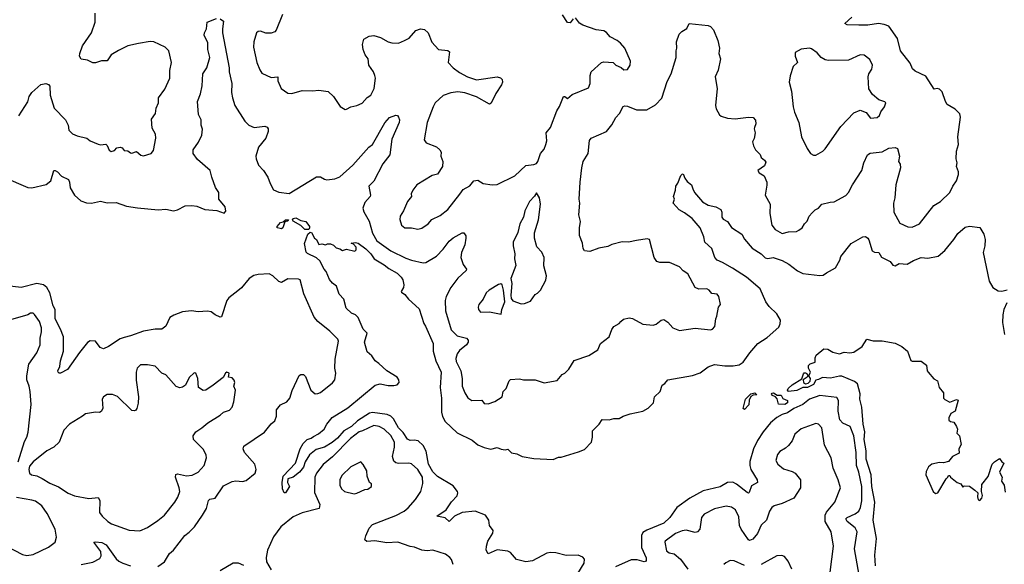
# Model space of a CAD drawing. Extents: x 1954683 to 2060285, y 904798 to 1016299.
# Tile 153 of 256: x 2026332 to 2033903, y 948886 to 953075. Entities that reach past the tile are written whole.
import ezdxf

# ---------------------------------------------------------------- set-up
doc = ezdxf.new("R2010")
doc.units = 0

msp = doc.modelspace()

# ---------------------------------------------------------------- linework, layer by layer
at = {"layer": '0CON10XD'}
for points in [[(2026325, 952336.2), (2026395.5, 952444.5), (2026405.7, 952484.3), (2026425, 952513.8), (2026495, 952576.2), (2026533.6, 952583.6), (2026555, 952576.7), (2026563.3, 952565), (2026566, 952495), (2026598.8, 952395), (2026684.6, 952304.6), (2026705.6, 952265), (2026710.8, 952225), (2026737.6, 952197.6), (2026775, 952181.8), (2026847.5, 952165), (2026875, 952142.5), (2026935, 952117.5), (2026955, 952112.5), (2026995, 952116.7), (2027005, 952107.5), (2027021.2, 952071.2), (2027035, 952061.2), (2027060.7, 952069.3), (2027080.5, 952089.5), (2027105, 952093.8), (2027119.3, 952089.3), (2027135, 952070), (2027165, 952067.5), (2027185, 952051.2), (2027195, 952048.8), (2027231.7, 952061.7), (2027263.9, 952033.9), (2027285, 952027.5), (2027344.1, 952045.9), (2027362, 952068), (2027378.8, 952165), (2027375.8, 952195.8), (2027351.7, 952241.7), (2027345, 952310), (2027377, 952353), (2027382.5, 952395), (2027400.8, 952435), (2027398.8, 952475), (2027448.7, 952541.3), (2027488, 952625), (2027485.7, 952685), (2027499.2, 952745), (2027478, 952835), (2027451.2, 952865), (2027365, 952904.2), (2027335, 952906.7), (2027245, 952892.9), (2027165, 952873.3), (2027091.7, 952838.3), (2027036.2, 952805), (2027005, 952758.8), (2026962.3, 952757.7), (2026915, 952743.3), (2026895, 952743.3), (2026855, 952762.5), (2026805, 952772.5), (2026792.5, 952795), (2026793.8, 952815), (2026816.7, 952875), (2026883.8, 952975), (2026912.9, 953055), (2026914, 953125)], [(2026846.7, 951666.7), (2026885, 951663.5), (2026955, 951680), (2027005, 951665.8), (2027075, 951668), (2027155, 951640.8), (2027238.3, 951628.3), (2027397.9, 951612.1), (2027455, 951617.5), (2027514.5, 951604.5), (2027545, 951611.8), (2027605, 951643.8), (2027655, 951646.2), (2027695, 951640.4), (2027755, 951616.2), (2027847.2, 951607.2), (2027905, 951588), (2027916.7, 951603.3), (2027913.1, 951635), (2027864.3, 951695), (2027864, 951745), (2027838.1, 951785), (2027808.9, 951865), (2027797.8, 951915), (2027700.2, 952000.2), (2027665.7, 952045), (2027665.7, 952075), (2027706.2, 952133.8), (2027733.6, 952186.4), (2027737, 952233), (2027727.1, 952265), (2027727.1, 952305), (2027706.8, 952346.8), (2027698.6, 952445), (2027722.7, 952505), (2027735.6, 952565.6), (2027741.7, 952658.3), (2027771.9, 952705), (2027795.5, 952785), (2027780, 952845), (2027778.1, 952898.1), (2027750, 952955), (2027752.5, 952975), (2027770, 953005), (2027774.1, 953055.9), (2027846.4, 953083.6)], [(2027875, 953081.2), (2027900, 953065), (2027890.8, 953005), (2027893, 952973), (2027942.5, 952705), (2027942.5, 952675), (2027964.5, 952584.5), (2027961.9, 952515), (2027968.6, 952475), (2027987.1, 952415), (2028063.7, 952293.7), (2028093.8, 952263.8), (2028135, 952246.9), (2028216.7, 952256.7), (2028235, 952248), (2028244, 952235), (2028242.5, 952215), (2028224.2, 952165), (2028168.6, 952095), (2028149.2, 952025), (2028150, 952005), (2028167.5, 951955), (2028206.2, 951915), (2028240.8, 951865), (2028257.1, 951815), (2028285, 951766.2), (2028325, 951747.5), (2028405, 951738.9), (2028615, 951866), (2028645, 951866.2), (2028675, 951848), (2028695, 951844), (2028755, 951850.8), (2028795, 951865.8), (2028895, 951955.6), (2029015.8, 952095), (2029044.7, 952115.3), (2029139.2, 952280.8), (2029175, 952323.8), (2029225, 952340), (2029238.3, 952338.3), (2029246.4, 952326.4), (2029253.3, 952305), (2029249.2, 952285), (2029194.6, 952155.4), (2029178, 952035), (2029124.7, 951965.3), (2029056, 951834), (2029017.1, 951795), (2029030, 951725), (2029027.1, 951715), (2028985, 951668.8), (2028971.2, 951625), (2028977.8, 951597.8), (2029020, 951525), (2029045, 951434.3), (2029079.8, 951375), (2029185, 951298), (2029301.4, 951241.4), (2029345, 951225.5), (2029435, 951205.8), (2029455, 951207.1), (2029536.9, 951255), (2029589.4, 951310.6), (2029635, 951370.6), (2029665, 951397.5), (2029735, 951436.7), (2029746.2, 951436.2), (2029761.7, 951411.7), (2029763.9, 951393.9), (2029754.1, 951344.1), (2029728.5, 951285), (2029723.3, 951245), (2029741.7, 951191.7), (2029768.8, 951155), (2029766.2, 951145), (2029702.6, 951087.4), (2029646.9, 951015), (2029610.6, 950945), (2029604.4, 950914.4), (2029606.8, 950836.8), (2029648.8, 950688.8), (2029695, 950644.4), (2029768.8, 950625), (2029780.9, 950610.9), (2029780, 950595), (2029768.1, 950575), (2029715, 950530.8), (2029695.7, 950505), (2029685, 950470), (2029688.6, 950445), (2029724.2, 950374.2), (2029734.2, 950315), (2029735.6, 950255), (2029754.4, 950204.4), (2029777, 950167), (2029810, 950145), (2029885, 950148.8), (2029905, 950123.3), (2029935, 950121.2), (2029985, 950138.8), (2030041.2, 950175), (2030050.6, 950215), (2030071.8, 950238.2), (2030095, 950296.7), (2030105, 950306.7), (2030175, 950312.5), (2030205, 950304), (2030295, 950305.8), (2030365, 950282.5), (2030465, 950300), (2030503.3, 950345), (2030524.1, 950355.9), (2030554.3, 950385.7), (2030595, 950453.8), (2030707.6, 950492.4), (2030776.7, 950535), (2030798, 950585), (2030865.6, 950634.4), (2030885, 950692.5), (2030901.2, 950715), (2030941.4, 950738.6), (2030955.6, 950754.4), (2030975, 950770.8), (2031018.3, 950781.7), (2031045, 950776), (2031124.2, 950734.2), (2031204.2, 950724.2), (2031226.6, 950733.4), (2031265, 950764), (2031285, 950770), (2031315, 950748.8), (2031355, 950706), (2031405, 950684.3), (2031525, 950701.2), (2031645, 950689.2), (2031660, 950695), (2031676.7, 950715), (2031683.8, 950775), (2031693.3, 950795), (2031706.7, 950863.3), (2031720, 950885), (2031708.8, 950945), (2031695, 950963.3), (2031655, 950970), (2031633.3, 950995), (2031615, 951006), (2031555, 951002.5), (2031525, 951014), (2031470.5, 951120.5), (2031435, 951142.9), (2031405, 951173.1), (2031327.9, 951207.9), (2031255, 951207.5), (2031231.2, 951215), (2031212, 951245), (2031175, 951383.3), (2031158.3, 951388.3), (2031075, 951376.2), (2031013.8, 951363.8), (2030965, 951367.5), (2030885, 951345.8), (2030855, 951330), (2030785, 951318), (2030715, 951292.5), (2030675, 951297.5), (2030663.8, 951315), (2030659.2, 951355), (2030638, 951415), (2030636.7, 951475), (2030643.6, 951523.6), (2030631.2, 951575), (2030639.2, 951665), (2030634, 951695), (2030642, 951825), (2030653.8, 951935), (2030666.2, 951985), (2030704.1, 952045.9), (2030713.3, 952145), (2030726.7, 952165), (2030844.2, 952215.8), (2030885, 952266.7), (2030915, 952322.5), (2030945, 952353.3), (2030971.5, 952408.5), (2030985, 952412.9), (2031005, 952409.4), (2031075, 952380.8), (2031155, 952382.5), (2031220.6, 952419.4), (2031269.4, 952470.6), (2031311.1, 952598.9), (2031341.3, 952658.7), (2031378.8, 952785), (2031378.8, 952835), (2031386.2, 952855), (2031383.3, 952905), (2031402.5, 952965), (2031422.5, 952985), (2031461.7, 953008.3), (2031480, 953045), (2031625, 953030), (2031645, 953022.5), (2031668.3, 952998.3), (2031700, 952915), (2031713.3, 952855), (2031707.5, 952815), (2031720, 952775), (2031702.7, 952687.3), (2031681.1, 952635), (2031695.8, 952545), (2031681.4, 952415), (2031688.3, 952388.3), (2031713.3, 952343.3), (2031725, 952334.2), (2031775, 952318.6), (2031835, 952313.1), (2031936.1, 952326.1), (2031971.7, 952321.7), (2031991.2, 952301.2), (2031992, 952275), (2031981.2, 952245), (2031978.8, 952235), (2031988, 952205), (2031979.3, 952160.7), (2031967.5, 952135), (2031973.6, 952103.6), (2031990, 952075), (2032025, 952037.5), (2032033.9, 952013.9), (2032060, 951995), (2032068.3, 951978.3), (2032059.3, 951950.7), (2032007.5, 951915), (2032017, 951897), (2032057.5, 951875), (2032076.7, 951825), (2032078.3, 951801.7), (2032064.2, 951725), (2032103.3, 951655), (2032101.1, 951585), (2032115.8, 951495), (2032141.7, 951461.7), (2032195, 951430), (2032245, 951443.3), (2032305, 951446.7), (2032322.5, 951455), (2032350, 951475), (2032365.9, 951504.1), (2032386.7, 951525), (2032403.8, 951565), (2032425, 951590), (2032447.7, 951612.3), (2032473.9, 951626.1), (2032500, 951655), (2032565, 951671.4), (2032595, 951672.9), (2032685, 951722.5), (2032705, 951745.8), (2032735.7, 951805), (2032808, 951915), (2032822.9, 951975), (2032851.2, 952035), (2032872.5, 952047.5), (2032965, 952059.2), (2033015, 952088.1), (2033065, 952091.2), (2033082.5, 952085), (2033096.2, 952025), (2033090.8, 951985), (2033101.2, 951965), (2033104, 951935), (2033069.5, 951805), (2033062.1, 951705), (2033050, 951665), (2033053.6, 951593.6), (2033099.8, 951509.8), (2033162, 951482), (2033195, 951478.5), (2033250.8, 951505), (2033360, 951645), (2033413.4, 951676.6), (2033484, 951745), (2033506.2, 951795), (2033536.2, 951835), (2033551.2, 951885), (2033551.2, 951905), (2033536.2, 951945), (2033541.2, 951975), (2033533.8, 952005), (2033535.8, 952065), (2033550, 952115), (2033545.6, 952175), (2033567.1, 952325), (2033561.2, 952351.2), (2033525.8, 952385.8), (2033463.6, 952423.6), (2033450, 952445), (2033425, 952520), (2033405, 952540), (2033387, 952547), (2033365, 952540), (2033300.9, 952640.9), (2033218.8, 952678.8), (2033197, 952697), (2033179.6, 952739.6), (2033104.5, 952834.5), (2033081.2, 952931.2), (2033014.4, 953024.4), (2032979.1, 953039.1), (2032935, 953045.3), (2032855, 953033.9), (2032785, 953031.8), (2032696.1, 953036.1), (2032677.5, 953045), (2032730, 953095)], [(2028353.1, 953115), (2028305, 952993.3), (2028295, 952982), (2028265, 952972), (2028225, 952972.5), (2028183.9, 952986.1), (2028165, 952983.8), (2028154, 952975), (2028131.9, 952905), (2028131.5, 952865), (2028156.6, 952746.6), (2028178.3, 952688.3), (2028194.6, 952664.6), (2028265, 952631.2), (2028316.1, 952636.1), (2028316.7, 952605), (2028344, 952545), (2028395, 952510), (2028425, 952508.6), (2028505, 952531.4), (2028585, 952527.8), (2028632.2, 952532.2), (2028705, 952522.9), (2028746.2, 952485), (2028796.1, 952406.1), (2028834.2, 952384.2), (2028845, 952386), (2028877.5, 952405), (2028925.7, 952414.3), (2028965, 952433.8), (2029004.3, 952475.7), (2029031.2, 952495), (2029059.2, 952545), (2029067.5, 952625), (2029064, 952645), (2029053.8, 952675), (2029016.7, 952725), (2029012.5, 952775), (2028990, 952805), (2028974.3, 952845), (2028969.2, 952885), (2028978.8, 952925), (2029020.7, 952949.3), (2029055, 952953.1), (2029107.4, 952937.4), (2029165.7, 952905.7), (2029195, 952897.1), (2029245, 952895.8), (2029290, 952915), (2029326.4, 952933.6), (2029378.8, 952991.2), (2029415, 953004), (2029445, 952999.2), (2029472.5, 952975), (2029502.4, 952902.4), (2029553.8, 952845), (2029625, 952837.5), (2029638.1, 952828.1), (2029626, 952745), (2029665, 952704.2), (2029715, 952667.8), (2029775, 952636.2), (2029845, 952612.5), (2030005, 952634.3), (2030028.9, 952628.9), (2030042, 952615), (2030044.3, 952595), (2030038.1, 952575), (2029992.6, 952507.4), (2029957, 952433), (2029945.8, 952424.2), (2029845, 952482.9), (2029755, 952512.1), (2029700.8, 952520.8), (2029647.9, 952512.1), (2029588.3, 952491.7), (2029528, 952435), (2029510.6, 952405), (2029465.6, 952285), (2029441.2, 952151.2), (2029458.6, 952128.6), (2029537.7, 952097.7), (2029564, 952075), (2029572.5, 952055), (2029571.2, 952025), (2029585.8, 951985), (2029584, 951945), (2029545, 951886.7), (2029504.4, 951875.6), (2029385.9, 951804.1), (2029356.4, 951763.6), (2029343.6, 951736.4), (2029343.8, 951715), (2029315, 951676.2), (2029284.2, 951605), (2029257.5, 951565), (2029255, 951537.5), (2029268, 951495), (2029294.5, 951474.5), (2029346.1, 951473.9), (2029395, 951463.8), (2029425, 951471.2), (2029474.3, 951505.7), (2029502.1, 951537.9), (2029565, 951569.2), (2029625, 951614.3), (2029717.8, 951732.2), (2029741.7, 951768.3), (2029794.1, 951795.9), (2029825, 951836), (2029855, 951840), (2029895, 951814), (2029965, 951803.8), (2030005, 951808.6), (2030138.8, 951875), (2030225, 951954.2), (2030285, 951960), (2030305, 951968), (2030316.9, 951985), (2030337.1, 952045), (2030365, 952079.2), (2030377.9, 952115), (2030384.4, 952144.4), (2030381.4, 952205), (2030412.9, 952245), (2030463.1, 952375), (2030483.1, 952406.9), (2030515, 952483.8), (2030525, 952483.8), (2030545, 952470), (2030580.7, 952499.3), (2030705, 952551.2), (2030719.2, 952585), (2030718, 952645), (2030725.8, 952674.2), (2030805, 952746), (2030825, 952750.8), (2030895, 952746.2), (2030916.4, 952726.4), (2030956.7, 952706.7), (2030978.3, 952688.3), (2031005, 952692.5), (2031026.7, 952725), (2031030, 952755), (2030986.2, 952855), (2030953.3, 952895), (2030925.7, 952915.7), (2030872.1, 952942.1), (2030845, 952976.2), (2030825, 952988.8), (2030765.9, 952995.9), (2030661.7, 953031.7), (2030637.3, 953047.3), (2030605, 953088.8)], [(2030587.3, 953082.7), (2030565, 953052), (2030545, 953054.2), (2030505, 953112)], [(2032435, 952032.5), (2032455, 952033.3), (2032507.5, 952065), (2032525, 952082.5), (2032646.6, 952253.4), (2032745, 952358), (2032795, 952378), (2032841.7, 952361.7), (2032875, 952318.8), (2032926.7, 952323.3), (2032942.7, 952337.3), (2032953.9, 952366.1), (2032982, 952405), (2032992.5, 952435), (2032983.6, 952443.6), (2032938.3, 952458.3), (2032890.5, 952500.5), (2032862.4, 952542.4), (2032855.6, 952635), (2032862, 952658), (2032884.7, 952695.3), (2032889.6, 952725), (2032868.8, 952768.8), (2032825, 952802.5), (2032795, 952805.7), (2032705, 952764.4), (2032552.1, 952762.1), (2032526.8, 952766.8), (2032495, 952784), (2032465, 952820), (2032421.7, 952851.7), (2032405, 952855.7), (2032341.7, 952848.3), (2032296.2, 952823.8), (2032294.2, 952795), (2032312.5, 952745), (2032280, 952715), (2032255.8, 952644.2), (2032249.2, 952595), (2032266.5, 952525), (2032278.5, 952405), (2032288.9, 952365), (2032322.5, 952285), (2032344.4, 952174.4), (2032386.7, 952085), (2032413.3, 952045), (2032435, 952032.5)], [(2026210, 951865), (2026395, 951783.3), (2026425, 951780.6), (2026535, 951806.7), (2026572, 951835), (2026593.8, 951916.2), (2026605, 951916.2), (2026623.8, 951905), (2026655, 951872), (2026706.7, 951845), (2026716.2, 951825), (2026721.3, 951781.3), (2026753.3, 951725), (2026801.7, 951681.7), (2026846.7, 951666.7)], [(2029207.3, 950005), (2029185.8, 950025.8), (2029157.6, 950037.6), (2029045, 950054.8), (2029021.9, 950048.1), (2028931.1, 949988.9), (2028885, 949946.9), (2028825, 949911.8), (2028776.5, 949855), (2028735, 949822.1), (2028675, 949787.1), (2028611.8, 949768.2), (2028561.7, 949728.3), (2028528.5, 949675), (2028515, 949633.1), (2028485, 949595.8), (2028435, 949556.7), (2028395, 949542.5), (2028392.5, 949515), (2028407.5, 949485), (2028375, 949435.8), (2028365, 949436.2), (2028354.4, 949465.6), (2028350.6, 949515), (2028359.5, 949565), (2028454.2, 949665), (2028489.5, 949775), (2028512.5, 949815), (2028543, 949847), (2028573.3, 949855), (2028590.4, 949869.6), (2028630.5, 949889.5), (2028673.9, 949926.1), (2028694.2, 949965), (2028735, 950014), (2028855, 950090), (2029066.3, 950263.7), (2029105, 950273.3), (2029165, 950262.2), (2029208.8, 950261.2), (2029235, 950266.2), (2029250.8, 950285), (2029247.1, 950305), (2029234.2, 950325), (2029155, 950373.1), (2029095, 950430), (2029065, 950450), (2029039.5, 950489.5), (2029005, 950520), (2028982.5, 950595), (2029003.3, 950665), (2028974, 950695), (2028935, 950783.8), (2028915, 950803.8), (2028885, 950816.7), (2028843.8, 950855), (2028824.2, 950924.2), (2028788.8, 950965), (2028767.5, 951025), (2028738.3, 951048.3), (2028715, 951077.5), (2028688.3, 951138.3), (2028673.3, 951155), (2028639.2, 951219.2), (2028615, 951243.3), (2028545, 951276.2), (2028535, 951286.7), (2028523.3, 951353.3), (2028546.9, 951425), (2028565, 951442), (2028575, 951438.8), (2028600, 951395), (2028613.6, 951383.6), (2028632.5, 951345), (2028655, 951350), (2028685, 951342.5), (2028698.3, 951351.7), (2028721.7, 951351.7), (2028745, 951340), (2028765, 951320), (2028795, 951312.5), (2028815, 951300), (2028845, 951310), (2028910, 951295), (2028920, 951305), (2028920, 951325), (2028898.3, 951348.3), (2028880, 951355), (2028915, 951362.5), (2028935, 951356.7), (2028995, 951313.8), (2029032.5, 951275), (2029058.8, 951235), (2029135, 951189.2), (2029170.3, 951160.3), (2029235, 951125.6), (2029266, 951095), (2029278, 951075), (2029286.2, 951035), (2029283.8, 951015), (2029266.7, 950985), (2029269.3, 950979.3), (2029295, 950962.5), (2029322.5, 950925), (2029405, 950850), (2029439.5, 950739.5), (2029451.7, 950718.3), (2029510.6, 950585), (2029510.5, 950525), (2029532.2, 950452.2), (2029573.8, 950365), (2029565.8, 950245), (2029576.9, 950165), (2029575.4, 950055), (2029583, 950023), (2029605, 949983.8), (2029697.2, 949897.2), (2029812.1, 949842.1), (2029856, 949806), (2029905, 949783.8), (2029955, 949771.2), (2030005, 949783.8), (2030035, 949771.2), (2030065, 949767.5), (2030085, 949772.5), (2030115, 949743.3), (2030155, 949736), (2030195.8, 949715.8), (2030285, 949700), (2030435, 949691.2), (2030475, 949710), (2030495, 949710), (2030629.2, 949750.8), (2030675, 949770), (2030728.8, 949825), (2030737.5, 949865), (2030737.5, 949912.5), (2030787.3, 949962.7), (2030810.7, 949999.3), (2030865, 949996.7), (2030901.7, 950008.3), (2030943, 950007), (2030972.5, 950025), (2031025.9, 950044.1), (2031125, 950063.8), (2031163.6, 950086.4), (2031205, 950127.5), (2031213.8, 950175), (2031255.8, 950214.2), (2031273.3, 950265), (2031293.9, 950276.1), (2031315, 950306.2), (2031505, 950339.2), (2031565, 950359.2), (2031625.4, 950404.6), (2031675, 950422.7), (2031755, 950411.9), (2031818.3, 950411.7), (2031865, 950420), (2031895, 950440.8), (2031946.3, 950513.7), (2032007.5, 950585), (2032079.3, 950630.7), (2032169.1, 950710.9), (2032179.4, 950735), (2032181.5, 950765), (2032155, 950812.9), (2032095, 950869.5), (2032070, 950905), (2032025.5, 951005), (2031921.1, 951095), (2031814.1, 951164.1), (2031737.6, 951207.6), (2031694.2, 951225), (2031677.5, 951245), (2031653.8, 951315), (2031601.2, 951365), (2031592, 951405), (2031564, 951475), (2031502, 951545), (2031445, 951590), (2031403.8, 951613.8), (2031357.5, 951665), (2031366.7, 951695), (2031360, 951715), (2031375.6, 951764.4), (2031378, 951795), (2031393, 951817), (2031415, 951877.5), (2031425, 951887.5), (2031435, 951890), (2031446.2, 951855), (2031465, 951830), (2031497.5, 951805), (2031508, 951775), (2031520.8, 951745), (2031583.1, 951673.1), (2031625, 951647.5), (2031685, 951636), (2031723.3, 951615), (2031732, 951595), (2031732, 951555), (2031741.1, 951541.1), (2031775, 951522), (2031806.7, 951476.7), (2031885, 951426), (2031906.6, 951386.6), (2031965, 951318.6), (2032034.7, 951274.7), (2032065, 951243.3), (2032085, 951238.6), (2032125, 951246.9), (2032195, 951222.5), (2032245.7, 951195), (2032312.7, 951142.7), (2032355, 951122.5), (2032485, 951106.2), (2032510.7, 951109.3), (2032535, 951128.8), (2032605, 951166.7), (2032638.8, 951225), (2032645.9, 951254.1), (2032725, 951353.3), (2032815, 951406), (2032835, 951408), (2032854, 951395), (2032861.5, 951381.5), (2032886.1, 951296.1), (2032905, 951286.7), (2032937.5, 951285), (2032959.2, 951249.2), (2033025.7, 951215.7), (2033046.1, 951186.1), (2033065, 951182), (2033095, 951199.2), (2033155.7, 951194.3), (2033205, 951224), (2033265, 951246.2), (2033315, 951241.2), (2033395, 951256.2), (2033445, 951298.8), (2033516.2, 951383.8), (2033545, 951430), (2033601.7, 951478.3), (2033635, 951486.7), (2033715, 951477.5), (2033745.9, 951425.9), (2033756.7, 951385), (2033754.3, 951335.7), (2033740, 951285), (2033785.8, 951065), (2033816, 951015), (2033855, 950989.2), (2033884.2, 950985.8), (2033925, 950997.5)], [(2030188.3, 950888.3), (2030215, 950893.3), (2030259.3, 950910.7), (2030295, 950962.5), (2030315, 950972.5), (2030336.7, 950995), (2030377.7, 951072.3), (2030383.8, 951105), (2030362.3, 951182.3), (2030365.8, 951245.8), (2030347.6, 951287.6), (2030308.7, 951328.7), (2030290.8, 951395), (2030290, 951435), (2030320.8, 951535), (2030337.1, 951655), (2030328.8, 951705), (2030305, 951742.5), (2030291.2, 951718.8), (2030252.2, 951677.8), (2030215.8, 951605), (2030207.1, 951555), (2030178.6, 951505), (2030162.1, 951437.9), (2030126.4, 951365), (2030126.4, 951336.4), (2030140, 951275), (2030136.2, 951235), (2030146.2, 951185), (2030108.1, 951085), (2030115.5, 951045), (2030109.1, 950955), (2030110.4, 950930.4), (2030125, 950912.9), (2030188.3, 950888.3)], [(2028345, 951465.5), (2028335, 951467.9), (2028313.3, 951475), (2028311.4, 951485), (2028338.1, 951515), (2028359.2, 951520.8), (2028376.7, 951535), (2028400, 951535), (2028393.8, 951525), (2028370.5, 951519.5), (2028355, 951474.2), (2028345, 951465.5)], [(2028525, 951460), (2028495, 951491.8), (2028436, 951525), (2028429.2, 951535), (2028437.5, 951545), (2028455, 951551.2), (2028495, 951531.1), (2028531.7, 951521.7), (2028560, 951485), (2028562, 951475), (2028555, 951461.2), (2028525, 951460)], [(2027395, 948870), (2027447.1, 948905), (2027485, 948968), (2027515.7, 948995), (2027602.9, 949107.1), (2027635, 949133.3), (2027675.4, 949174.6), (2027737.8, 949265), (2027767.8, 949315), (2027785, 949376.7), (2027795, 949385.8), (2027835, 949394.2), (2027900.4, 949489.6), (2027965, 949523.5), (2027995, 949528.1), (2028046.3, 949523.7), (2028075, 949530), (2028143.8, 949586.2), (2028150.6, 949615), (2028140, 949655), (2028060, 949745), (2028051.2, 949775), (2028056.2, 949795), (2028215, 949901.2), (2028265, 949966.7), (2028295, 949990), (2028308, 950025), (2028306.2, 950075), (2028337.7, 950112.3), (2028386.2, 950135), (2028408.8, 950165), (2028427, 950223), (2028481.2, 950338.8), (2028495, 950346.7), (2028515, 950346.7), (2028530.5, 950330.5), (2028571.4, 950225), (2028605, 950197.5), (2028625, 950198.6), (2028645, 950208.6), (2028738.9, 950281.1), (2028755.8, 950305), (2028763.8, 950355), (2028754.5, 950394.5), (2028757.5, 950465), (2028783.6, 950603.6), (2028777.7, 950617.7), (2028718, 950678), (2028625, 950754), (2028597.4, 950787.4), (2028517.2, 950967.2), (2028488, 951075), (2028475, 951080), (2028395, 951082), (2028345, 951053.8), (2028325, 951062), (2028279.2, 951105), (2028249.7, 951119.7), (2028165, 951115.3), (2028133.4, 951106.6), (2028096.5, 951085), (2028037.4, 951012.6), (2028009.8, 950990.2), (2027941.5, 950935), (2027925.5, 950915), (2027885, 950790), (2027875, 950786.7), (2027835, 950804.2), (2027805, 950829.2), (2027775.7, 950834.3), (2027705, 950827.9), (2027654.6, 950835.4), (2027585, 950827.3), (2027517.6, 950802.4), (2027487.5, 950785), (2027455, 950718.8), (2027425.6, 950694.4), (2027375, 950694.3), (2027285, 950680), (2027185, 950643.1), (2027135, 950631.5), (2027105, 950619.4), (2027015, 950560.8), (2026977, 950543), (2026952.4, 950552.4), (2026915, 950603.3), (2026875, 950603.8), (2026855, 950591.2), (2026791.5, 950515), (2026700, 950385), (2026645, 950356.2), (2026635, 950356.7), (2026628.8, 950365), (2026626, 950375), (2026642.1, 950407.9), (2026645, 950450), (2026668.2, 950525), (2026668.1, 950635), (2026646.9, 950695), (2026605.2, 950775), (2026604.7, 950845), (2026590.5, 950875), (2026563, 950975), (2026540, 951015), (2026515, 951035.2), (2026465, 951046.3), (2026343.9, 951016.1), (2026215, 951031.5)], [(2030035, 950810), (2030040, 950845), (2030063.6, 950905), (2030052, 950995), (2030042.5, 951035), (2030032.5, 951042.5), (2030015, 951038), (2029942.5, 950995), (2029920, 950975), (2029895.8, 950924.2), (2029863.8, 950885), (2029858, 950865), (2029861.2, 950845), (2029876.1, 950826.1), (2029945, 950827.5), (2030035, 950810)], [(2033922.7, 950897.3), (2033899.4, 950845), (2033891.5, 950805), (2033888.2, 950745), (2033905, 950653.8)], [(2026320, 949675), (2026368.5, 949831.5), (2026388.6, 949865), (2026398, 949902), (2026420, 950115), (2026413.6, 950215), (2026406, 950256), (2026387.3, 950305), (2026386.5, 950335), (2026403.8, 950426.2), (2026465, 950513.3), (2026490.8, 950575), (2026490, 950625), (2026501.4, 950675), (2026500.8, 950705), (2026484.4, 950754.4), (2026447.6, 950807.6), (2026435, 950818), (2026415, 950818), (2026394.1, 950805.9), (2026245, 950762.5)], [(2032911.7, 948875), (2032907.7, 948955), (2032919.3, 949085), (2032894.7, 949224.7), (2032907, 949365), (2032884.8, 949485), (2032879, 949575), (2032841.6, 949695), (2032841.1, 949758.9), (2032826.7, 949845), (2032830.5, 949905), (2032818, 949965), (2032806.9, 950095), (2032791.9, 950155), (2032793.6, 950196.4), (2032775, 950273.8), (2032752.5, 950292.5), (2032653.2, 950333.2), (2032635, 950334.4), (2032567.6, 950317.6), (2032505, 950324), (2032475, 950306.7), (2032455, 950302.5), (2032435, 950269.4), (2032388.8, 950245), (2032355, 950246.2), (2032307, 950223), (2032245, 950216), (2032236, 950225), (2032240.5, 950239.5), (2032272.8, 950267.2), (2032346.7, 950313.3), (2032358.6, 950351.4), (2032365, 950358.8), (2032375, 950358.8), (2032384, 950354), (2032393.3, 950335), (2032387.5, 950325), (2032356.7, 950305), (2032360, 950285), (2032375, 950273.8), (2032395, 950280), (2032410, 950295), (2032412.5, 950315), (2032400, 950335), (2032412.5, 950365), (2032396.7, 950395), (2032398.8, 950415), (2032411.4, 950428.6), (2032449.3, 950440.7), (2032450, 950475), (2032457.5, 950495), (2032516.1, 950543.9), (2032545, 950541.4), (2032585, 950517.1), (2032635, 950504), (2032673, 950517), (2032715, 950512.9), (2032745, 950518.8), (2032809.5, 950560.5), (2032845, 950618), (2032895, 950606), (2032965, 950604.3), (2033065, 950586.7), (2033115, 950562.5), (2033157.5, 950525), (2033185, 950452.5), (2033195, 950447.5), (2033265, 950448.8), (2033305, 950416.7), (2033310, 950375), (2033316.7, 950365), (2033362.3, 950312.3), (2033388.3, 950298.3), (2033401.2, 950245), (2033436, 950205), (2033436.7, 950165), (2033445, 950152.5), (2033485, 950133.3), (2033535, 950152.5), (2033548.3, 950148.3), (2033525.9, 950064.1), (2033492.5, 950045), (2033476.4, 950013.6), (2033477.5, 949995), (2033490, 949985), (2033515, 949980), (2033535.9, 949945.9), (2033542.5, 949925), (2033537.5, 949895), (2033557.5, 949875), (2033571.7, 949808.3), (2033552.5, 949775), (2033555, 949740), (2033503.6, 949716.4), (2033475, 949677.5), (2033435, 949666.7), (2033405, 949668.8), (2033345, 949657.5), (2033320.8, 949635), (2033301.3, 949598.7), (2033298.6, 949575), (2033356.7, 949445), (2033375, 949430), (2033392.5, 949435), (2033455, 949542.5), (2033470, 949555), (2033475, 949570), (2033485, 949570), (2033490, 949555), (2033540, 949515), (2033570, 949505), (2033585, 949480), (2033595, 949490), (2033635, 949487.5), (2033677.5, 949455), (2033700, 949435), (2033696.7, 949405), (2033703, 949383), (2033715, 949377.5), (2033730, 949395), (2033736.7, 949415), (2033726.7, 949446.7), (2033730.5, 949499.5), (2033779.5, 949560.5), (2033808.8, 949655), (2033826.7, 949675), (2033865, 949700), (2033883.3, 949673.3), (2033900, 949665), (2033866.7, 949595), (2033886.4, 949556.4), (2033882.5, 949525), (2033902.5, 949495), (2033909.3, 949440.7)], [(2027255, 949144.2), (2027315, 949168.6), (2027395, 949222.5), (2027445.8, 949265), (2027524.3, 949365), (2027547.2, 949402.8), (2027563.2, 949446.8), (2027559.5, 949475), (2027530, 949555), (2027532.2, 949577.8), (2027545, 949582.5), (2027615, 949566.5), (2027657.8, 949572.2), (2027703.8, 949595), (2027750.8, 949645), (2027770, 949705), (2027767.1, 949725), (2027745, 949770), (2027669.2, 949845), (2027665.7, 949875), (2027686, 949905), (2027734, 949935), (2027778.8, 949975), (2027875, 950032), (2027900, 950055), (2027945, 950072), (2027965.7, 950095), (2027979.4, 950135), (2027992.5, 950225), (2027980, 950255), (2027985.8, 950285), (2027982.3, 950302.3), (2027965, 950320), (2027937.5, 950325), (2027942.5, 950355), (2027925, 950363.3), (2027913.8, 950355), (2027895.9, 950324.1), (2027820, 950265), (2027765, 950226.7), (2027743.9, 950223.9), (2027707.5, 950245), (2027703.3, 950315), (2027686.1, 950356.1), (2027675, 950357.5), (2027635, 950322.5), (2027606.7, 950265), (2027585, 950248.8), (2027565, 950244), (2027534.6, 950254.6), (2027455, 950344), (2027425, 950356.2), (2027375, 950410), (2027315, 950420), (2027260.8, 950419.2), (2027236.7, 950395), (2027227, 950363), (2027227.3, 950302.7), (2027245.7, 950175), (2027242.9, 950125), (2027234, 950085), (2027225, 950071.2), (2027214.1, 950065.9), (2027195, 950070), (2027085, 950177.5), (2027045, 950192), (2027005, 950193.3), (2026976.7, 950175), (2026966.2, 950155), (2026970.8, 950085), (2026959.1, 950060.9), (2026945, 950054), (2026915, 950055.8), (2026837.3, 950042.7), (2026814.4, 950025.6), (2026716.2, 949965), (2026672.4, 949917.6), (2026635, 949826.7), (2026595, 949786.2), (2026541.3, 949758.7), (2026436.2, 949675), (2026408.3, 949641.7), (2026402.5, 949615), (2026406.7, 949586.7), (2026424.2, 949574.2), (2026465, 949565.7), (2026505, 949545.8), (2026565, 949510.6), (2026631.4, 949481.4), (2026705, 949433.5), (2026755, 949411.9), (2026865, 949392.9), (2026935, 949400), (2026947.9, 949377.9), (2026945.7, 949285), (2026966, 949255), (2027009.2, 949215), (2027037.4, 949197.4), (2027175, 949149.2), (2027255, 949144.2)], [(2031905, 950078), (2031896.2, 950085), (2031913.4, 950156.6), (2031955, 950197.5), (2031986.2, 950205), (2031999.3, 950190.7), (2031972.7, 950187.3), (2031954, 950176), (2031942.1, 950147.9), (2031938.3, 950111.7), (2031905, 950078)], [(2032215, 950114), (2032166.5, 950116.5), (2032157.8, 950157.8), (2032145, 950174), (2032120, 950185), (2032113.8, 950195), (2032118.3, 950201.7), (2032127.5, 950205), (2032157.1, 950187.1), (2032186.8, 950186.8), (2032200.5, 950160.5), (2032236.4, 950146.4), (2032235, 950127.5), (2032215, 950114)], [(2032793.3, 948775), (2032750.9, 949005), (2032770.5, 949135), (2032756.9, 949166.9), (2032694.6, 949215), (2032684.6, 949235), (2032693.6, 949246.4), (2032755.6, 949274.4), (2032783.5, 949295), (2032797.1, 949322.9), (2032807.5, 949375), (2032807.3, 949485), (2032784.7, 949595), (2032767.7, 949645), (2032764.7, 949745.3), (2032746.9, 949875), (2032716.9, 949945), (2032662.4, 949972.4), (2032638.5, 949998.5), (2032626.6, 950065), (2032627.5, 950145), (2032615, 950170), (2032485, 950185.3), (2032405, 950157.3), (2032353.8, 950116.2), (2032285, 950085.7), (2032235, 950051.3), (2032195, 950038.7), (2032153.9, 950015), (2032105.3, 949975), (2032047.9, 949905), (2032005, 949837.1), (2031975.4, 949775), (2031946.8, 949676.8), (2031946.1, 949645), (2031954.6, 949615), (2032001.9, 949535), (2032006.2, 949515), (2031959.2, 949490.8), (2031941.1, 949438.9), (2031935, 949434.2), (2031925, 949438.1), (2031845, 949501.6), (2031815, 949518.1), (2031774.6, 949514.6), (2031718.2, 949481.8), (2031588.9, 949451.1), (2031485, 949394.2), (2031385, 949323.1), (2031330.9, 949245), (2031285, 949202.3), (2031155, 949148.9), (2031125, 949129.6), (2031113.3, 949106.7), (2031113.7, 949015), (2031148.5, 948935), (2031149.5, 948910.5), (2031135, 948904.7), (2031079.7, 948919.7), (2031035, 948919.5), (2030914.7, 948865.3)], [(2030624.6, 948815), (2030673.6, 948895), (2030675.5, 948925), (2030661.2, 948941.2), (2030627.5, 948955), (2030535, 948952.9), (2030455, 948975.2), (2030412.8, 948977.2), (2030385, 948971.2), (2030275, 948913.3), (2030224.7, 948904.7), (2030152.6, 948922.6), (2030105, 948976), (2030085, 948986), (2030005, 948998.5), (2029935, 948966.7), (2029918.6, 948995), (2029920.6, 949025), (2029932.5, 949065), (2029969.4, 949125), (2029973.1, 949145), (2029944.5, 949185), (2029940.9, 949225), (2029914, 949265), (2029835, 949294.2), (2029735, 949284.4), (2029675, 949255.6), (2029635, 949216.2), (2029605, 949243.1), (2029540, 949255), (2029610.6, 949305), (2029653.2, 949366.8), (2029695, 949413.8), (2029700.8, 949435), (2029697.5, 949445), (2029665, 949490.8), (2029545, 949560.6), (2029507.9, 949597.9), (2029475.4, 949655), (2029456.9, 949755), (2029435, 949800.6), (2029397.1, 949835), (2029365, 949841.8), (2029335, 949838.7), (2029315, 949848.4), (2029279.9, 949899.9), (2029245.2, 949935), (2029207.3, 950005)], [(2032564.5, 948825.5), (2032588.9, 949025), (2032571.8, 949135), (2032526.7, 949215), (2032526, 949264), (2032535, 949285.8), (2032599.2, 949365), (2032642.9, 949475), (2032626.2, 949535), (2032586, 949625), (2032572, 949705), (2032521.8, 949801.8), (2032500.6, 949935), (2032475, 949964.2), (2032455, 949968.6), (2032341.7, 949928.3), (2032292, 949888), (2032272.5, 949835), (2032245, 949800), (2032220.9, 949779.1), (2032175.9, 949754.1), (2032159.5, 949730.5), (2032146, 949685), (2032160.8, 949655), (2032205, 949620), (2032270.9, 949600.9), (2032295, 949586.2), (2032336, 949535), (2032336, 949475), (2032285.4, 949394.6), (2032195, 949353.1), (2032134.5, 949335.5), (2032116.8, 949323.2), (2032097.5, 949295), (2032074.6, 949225.4), (2032033.6, 949186.4), (2032005, 949124), (2031969.4, 949080.6), (2031945, 949070), (2031935, 949074), (2031879.4, 949155), (2031867.8, 949185), (2031860.7, 949250.7), (2031837.5, 949305), (2031806.6, 949326.6), (2031765, 949334.3), (2031675, 949312.2), (2031595, 949272.5), (2031575.8, 949245), (2031560.8, 949155), (2031545, 949135.8), (2031525, 949131.4), (2031457.3, 949147.3), (2031426.4, 949143.6), (2031375, 949124.2), (2031296.7, 949065), (2031294, 949055), (2031305, 948990), (2031325, 948974.2), (2031365.4, 948965.4), (2031412.5, 948925), (2031469.8, 948849.8)], [(2029240, 949055), (2029155, 949052.2), (2029062.7, 949067.3), (2029002.3, 949062.3), (2028986.2, 949075), (2028992.9, 949105), (2029019.2, 949165), (2029045, 949191.9), (2029225, 949262.5), (2029289.2, 949295), (2029320.4, 949319.6), (2029376.6, 949383.4), (2029418, 949445), (2029433.4, 949506.6), (2029429.1, 949555), (2029395, 949614.6), (2029345, 949658.2), (2029325, 949663.6), (2029245, 949660.8), (2029225, 949666.9), (2029209.8, 949679.8), (2029197.9, 949715), (2029215, 949787.5), (2029213.6, 949825), (2029185, 949875.6), (2029135, 949926.7), (2029096.4, 949946.4), (2029055, 949952.8), (2028968.4, 949911.6), (2028943.8, 949905), (2028875, 949852.5), (2028736.6, 949713.4), (2028665.8, 949654.2), (2028613.4, 949586.6), (2028600.9, 949555), (2028599.2, 949439.2), (2028639.5, 949345), (2028636, 949315), (2028505, 949281.9), (2028435, 949251.1), (2028341.5, 949175), (2028285, 949097.1), (2028237.8, 948995), (2028227.9, 948937.9), (2028231.1, 948905), (2028265, 948844.4)], [(2028905, 949428.8), (2028925, 949433.8), (2028985, 949462.5), (2029010, 949465), (2029037.5, 949485), (2029037.5, 949505), (2029022.5, 949515), (2029003.8, 949565), (2029000.8, 949605), (2028974.1, 949654.1), (2028955, 949673.3), (2028878.8, 949635), (2028809.7, 949570.3), (2028793.8, 949535), (2028794, 949495), (2028807, 949467), (2028828.8, 949445), (2028905, 949428.8)], [(2026105, 949089.2), (2026355, 948960.6), (2026386.8, 948953.2), (2026435, 948962.2), (2026555, 949017.1), (2026604.4, 949055.6), (2026615.6, 949095), (2026605, 949156.2), (2026545, 949275.8), (2026503.1, 949335), (2026455, 949370.6), (2026425, 949379.2), (2026308.8, 949398.8)], [(2026805, 948885.6), (2026895, 948901.5), (2026949.6, 948930.4), (2026959.5, 948950.5), (2026956.7, 948985), (2026902.5, 949055), (2026915, 949058.8), (2026965, 949054.3), (2026998, 949035), (2027075, 948928.6), (2027095, 948910), (2027125.4, 948895.4), (2027185.4, 948875.4)], [(2029666.2, 948885), (2029651.7, 948921.7), (2029639.5, 948939.5), (2029606.2, 948965), (2029510, 948995), (2029465, 948989.4), (2029425.7, 948994.3), (2029367.7, 949017.7), (2029335, 949022.5), (2029240, 949055)], [(2031906.3, 948876.3), (2031825, 948912.5), (2031795, 948914), (2031761.7, 948898.3), (2031746.2, 948885)], [(2032269.7, 948849.7), (2032240.7, 948910.7), (2032212.5, 948945), (2032193.6, 948953.6), (2032155, 948951.2), (2032034.5, 948885.5)], [(2028055, 948877.5), (2028015, 948895.4), (2027974, 948895), (2027872.9, 948835)]]:
    msp.add_lwpolyline(points, dxfattribs=at)

doc.saveas('drawing.dxf')
